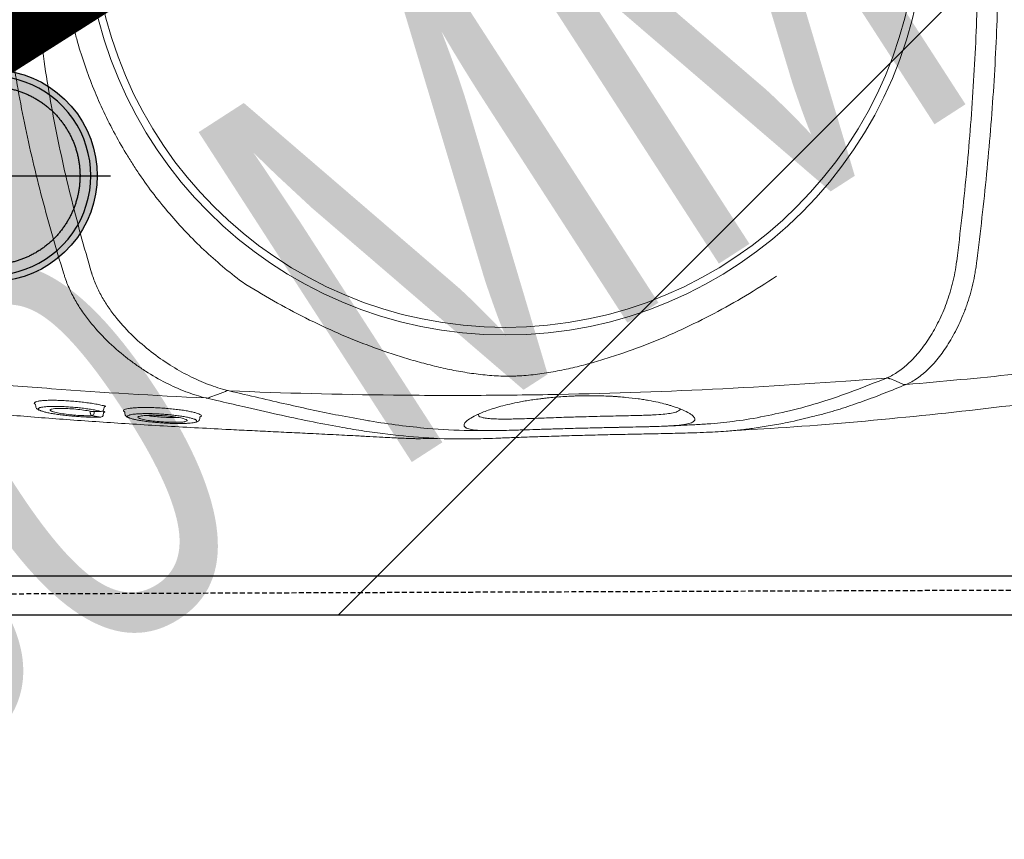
# Model space of a CAD drawing. Header units: millimetres. Extents: x 103872 to 294171, y 5570 to 32737.
# Tile 64 of 117: x 134817 to 135067, y 8443 to 8652. Entities that reach past the tile are written whole.
import ezdxf

# ---------------------------------------------------------------- set-up
doc = ezdxf.new("R2010")
doc.units = ezdxf.units.MM
doc.header["$LTSCALE"] = 2.5
for name, pattern in [('11aa1PB-bd$0$11aa1PB-af$0$TRATTEGGIATA', [0.75, 0.5, -0.25]), ('CENTER', [50.8, 31.75, -6.35, 6.35, -6.35]), ('DASHDOT2', [0.5, 0.25, -0.125, 0, -0.125]), ('HIDDEN', [0.375, 0.25, -0.125])]:
    doc.linetypes.add(name, pattern=pattern)
for name, color, linetype, lineweight in [('00-ABM-PHE-DRAINAGE TEXT', 7, 'Continuous', 18), ('00-ABM-WASTE PIPE', 3, 'Continuous', 0), ('CKD Equipments', 252, 'Continuous', 0), ('Dimension', 40, 'Continuous', 0), ('K Equipment', 30, 'Continuous', 9), ('P-LS DISCHARGE PIPE', 64, 'HIDDEN', 25), ('WALL', 132, 'Continuous', 25)]:
    doc.layers.add(name, color=color, linetype=linetype, lineweight=lineweight)
doc.layers.add('Block Skin', color=251, linetype='Continuous')
doc.layers.add('FAINTEQUIP', color=253, linetype='Continuous')
doc.styles.add('arial 0.80', font='arial.ttf', dxfattribs={"width": 0.8})
doc.styles.get("Standard").update_dxf_attribs({"font": 'GOTHIC.TTF'})
doc.dimstyles.get("Standard").update_dxf_attribs({"dimtxt": 0.18, "dimasz": 0.18, "dimexe": 0.18, "dimexo": 0.0625, "dimgap": 0.09, "dimtad": 0, "dimtih": 1, "dimtoh": 1, "dimdec": 4, "dimzin": 0, "dimdsep": 46, "dimtxsty": 'Standard', "dimcen": 0.09, "dimadec": 0, "dimazin": 0, "dimtfac": 1, "dimtdec": 4, "dimtofl": 0, "dimtmove": 0, "dimatfit": 3, "dimfxl": 1, "dimtolj": 1, "dimtzin": 0, "dimarcsym": 0})

# ---------------------------------------------------------------- blocks, each defined once
blk = doc.blocks.new('*U42')
at = {"color": 8}
blk.add_lwpolyline([(0, 0), (5962.2, 0), (5962.2, -10), (0, -10)], close=True, dxfattribs=at)
blk = doc.blocks.new('G$C62143A14')
at = {"color": 8, "linetype": 'Continuous', "lineweight": 0}
for p, q in [((48.57, 345.63), (48.03, 345.57)), ((45.34, 329.13), (45.33, 329.04)), ((46.82, 328.73), (46.75, 328.33)), ((46.79, 328.96), (46.78, 328.89)), ((45.95, 328.38), (46.32, 328.34)), ((47.41, 328.22), (47.77, 328.17)), ((46.65, 322.92), (46.12, 322.87)), ((44.97, 303.8), (45.36, 303.77)), ((45.65, 303.41), (45.51, 303.55)), ((45.8, 303.47), (45.65, 303.41)), ((49.57, 299.48), (50.21, 302.26)), ((85.06, 105.98), (85.05, 105.99))]:
    blk.add_line(p, q, dxfattribs=at)
at = {"color": 8, "linetype": 'Continuous', "lineweight": 0, "flags": 128}
for points in [[(50.36, 301.27), (50.36, 301.27), (50.36, 301.27)], [(51.87, 297.29), (51.12, 299.29), (50.37, 301.26)], [(55.17, 128.13), (54.46, 126.47), (53.76, 124.81)]]:
    blk.add_lwpolyline(points, dxfattribs=at)
at = {"color": 8, "linetype": 'Continuous', "lineweight": 0}
for radius in [106.93, 105]:
    blk.add_circle((173.18, 226), radius, dxfattribs=at)
for centre, radius, start, end in [((46.34, 331.01), 0.662, 90.4906, 162.5797), ((46.36, 331.4), 0.685, 195.9711, 268.143), ((46.03, 329.07), 0.7, 182.9235, 263.468), ((47.48, 328.91), 0.7, 181.8037, 263.5226), ((54.09, 128.97), 1.21, 326.4595, 358.5784)]:
    blk.add_arc(centre, radius, start, end, dxfattribs=at)
for points, knots in [([(48.93, 381.81), (48.6, 379.21), (47.9, 373.59), (47.04, 365.37), (46.3, 357.46), (45.69, 350.42), (45.11, 343.22), (44.57, 335.88), (44.05, 328.44), (43.55, 320.81), (43.08, 313.03), (42.64, 305.12), (42.26, 298.03), (41.95, 291.8), (41.68, 286.4), (41.42, 281.01), (41.15, 275.42), (40.92, 270.71), (40.72, 266.92), (40.56, 263.77), (40.38, 260.45), (40.21, 257.38), (40.08, 254.83), (39.98, 252.7), (39.9, 250.79), (39.84, 248.9), (39.83, 247.83), (39.91, 243.32)], [0, 0, 0, 0, 0.063316, 0.137046, 0.187379, 0.237747, 0.288072, 0.337874, 0.387718, 0.437523, 0.488782, 0.540075, 0.591317, 0.625909, 0.660493, 0.695746, 0.730982, 0.771161, 0.791716, 0.812265, 0.841912, 0.872106, 0.896195, 0.920292, 0.944907, 0.969526, 1, 1, 1, 1]), ([(50.21, 302.26), (50.81, 315.39), (51.6, 328.49), (53.06, 348.08), (53.59, 354.61), (54.76, 367.64), (55.39, 374.15), (56.07, 380.65)], [0, 0, 0, 0, 0.5, 0.5, 0.75, 0.75, 1, 1, 1, 1]), ([(82.05, 338.49), (88.31, 340.43), (94.62, 342.26), (104.17, 344.77), (107.37, 345.57), (113.78, 347.08), (117, 347.79), (126.68, 349.77), (133.19, 350.9), (143.02, 352.25), (146.31, 352.64), (152.9, 353.29), (156.2, 353.56), (159.5, 353.76)], [0, 0, 0, 0, 0.25, 0.25, 0.375, 0.375, 0.5, 0.5, 0.75, 0.75, 0.875, 0.875, 1, 1, 1, 1]), ([(48.74, 345.83), (48.76, 345.86), (48.87, 345.99), (49, 345.97), (49.09, 345.79), (49.13, 345.73)], [0, 0, 0, 0, 0.160118, 0.714475, 1, 1, 1, 1]), ([(162.9, 345.95), (156.01, 345.65), (149.15, 345.08), (138.9, 343.85), (135.48, 343.38), (128.69, 342.33), (125.3, 341.74), (115.17, 339.84), (108.47, 338.36), (98.51, 335.9), (95.2, 335.04), (88.61, 333.25), (85.33, 332.31), (82.06, 331.35)], [0, 0, 0, 0, 0.25, 0.25, 0.375, 0.375, 0.5, 0.5, 0.75, 0.75, 0.875, 0.875, 1, 1, 1, 1]), ([(47.01, 344.4), (46.98, 344.33), (46.88, 344.11), (46.69, 343.49), (46.46, 342.54), (46.24, 341.39), (46.03, 340.08), (45.84, 338.67), (45.67, 337.16), (45.53, 335.62), (45.42, 334.09), (45.34, 332.62), (45.3, 331.25), (45.3, 330.07), (45.32, 329.43), (45.34, 329.13)], [0, 0, 0, 0, 0.034967, 0.11668, 0.198521, 0.28284, 0.363401, 0.446271, 0.52675, 0.609595, 0.689692, 0.772207, 0.85087, 0.93183, 1, 1, 1, 1]), ([(46.79, 328.96), (46.87, 329.3), (47.03, 330), (47.26, 331.25), (47.48, 332.65), (47.66, 334.12), (47.82, 335.66), (47.94, 337.19), (48.02, 338.69), (48.07, 340.09), (48.07, 341.38), (48.03, 342.5), (47.95, 343.44), (47.87, 344.05), (47.8, 344.27), (47.79, 344.33)], [0, 0, 0, 0, 0.081121, 0.164592, 0.245691, 0.329206, 0.409093, 0.49132, 0.570813, 0.652715, 0.73066, 0.81084, 0.889237, 0.969944, 1, 1, 1, 1]), ([(48.03, 345.57), (47.98, 345.55), (47.79, 345.55), (47.54, 345.37), (47.32, 345.13), (47.17, 344.9), (47.09, 344.69), (47.01, 344.4)], [0, 0, 0, 0, 0.085263, 0.298133, 0.53129, 0.85157, 1, 1, 1, 1]), ([(47.79, 344.33), (47.76, 344.44), (47.68, 344.73), (47.54, 344.94), (47.34, 344.96), (47.17, 344.77), (47.05, 344.49), (47.01, 344.4)], [0, 0, 0, 0, 0.142974, 0.381895, 0.621008, 0.867279, 1, 1, 1, 1]), ([(49.13, 345.73), (49.16, 345.68), (49.25, 345.55), (49.38, 345.02), (49.51, 344.18), (49.59, 343.09), (49.63, 341.8), (49.62, 340.35), (49.57, 338.78), (49.47, 337.13), (49.34, 335.45), (49.17, 333.78), (48.96, 332.16), (48.73, 330.64), (48.47, 329.22), (48.28, 328.43), (48.19, 328.03)], [0, 0, 0, 0, 0.036944, 0.111064, 0.185167, 0.25898, 0.332797, 0.405887, 0.478972, 0.551758, 0.624553, 0.69822, 0.771885, 0.845998, 0.920119, 1, 1, 1, 1]), ([(48.57, 345.63), (48.57, 345.63), (48.63, 345.76), (48.69, 345.8), (48.74, 345.83)], [0, 0, 0, 0, 0.031421, 1, 1, 1, 1]), ([(45.71, 331.21), (45.69, 331.75), (45.67, 332.78), (45.76, 334.81), (45.94, 336.87), (46.19, 338.84), (46.49, 340.42), (46.71, 341.33), (46.82, 341.49), (46.83, 341.5)], [0, 0, 0, 0, 0.170858, 0.332147, 0.492014, 0.656195, 0.819988, 0.986588, 1, 1, 1, 1]), ([(47.35, 341.5), (47.4, 341.27), (47.51, 340.77), (47.56, 339.28), (47.52, 337.42), (47.37, 335.36), (47.13, 333.35), (46.9, 331.99), (46.76, 331.38), (46.73, 331.23)], [0, 0, 0, 0, 0.140566, 0.301933, 0.463305, 0.622013, 0.785773, 0.94855, 1, 1, 1, 1]), ([(46.83, 341.5), (46.92, 341.67), (47.11, 342.02), (47.29, 341.92), (47.35, 341.55), (47.35, 341.5)], [0, 0, 0, 0, 0.4462454, 0.9349282, 1, 1, 1, 1]), ([(50.2, 302.21), (50.41, 303.06), (50.64, 303.91), (51.18, 305.63), (51.48, 306.49), (52.46, 309.06), (53.22, 310.78), (54.96, 314.19), (55.94, 315.9), (57.56, 318.43), (58.13, 319.28), (59.03, 320.54), (59.34, 320.96), (59.96, 321.8), (60.29, 322.21), (61.93, 324.29), (63.33, 325.9), (66.37, 329.01), (68, 330.49), (70.64, 332.59), (71.56, 333.27), (73.48, 334.56), (74.47, 335.17), (76.51, 336.3), (77.56, 336.82), (79.2, 337.51), (79.75, 337.73), (80.6, 338.03), (80.88, 338.13), (81.46, 338.31), (81.75, 338.4), (82.04, 338.48)], [0, 0, 0, 0, 0.0625, 0.0625, 0.125, 0.125, 0.25, 0.25, 0.375, 0.375, 0.4375, 0.4375, 0.46875, 0.46875, 0.5, 0.5, 0.625, 0.625, 0.75, 0.75, 0.8125, 0.8125, 0.875, 0.875, 0.9375, 0.9375, 0.96875, 0.96875, 0.984375, 0.984375, 1, 1, 1, 1]), ([(79.75, 293.03), (82.31, 296.45), (85.04, 299.7), (90.82, 305.84), (93.86, 308.74), (100.26, 314.21), (103.61, 316.77), (108.01, 319.76), (108.9, 320.35), (110.69, 321.5), (111.6, 322.06), (114.34, 323.72), (116.19, 324.76), (121.81, 327.74), (125.65, 329.52), (133.49, 332.64), (137.5, 334), (142.63, 335.43), (143.66, 335.7), (145.73, 336.21), (146.78, 336.46), (149.91, 337.15), (152, 337.55), (158.29, 338.58), (162.49, 339.04), (166.97, 339.32)], [0, 0, 0, 0, 0.125, 0.125, 0.25, 0.25, 0.375, 0.375, 0.40625, 0.40625, 0.4375, 0.4375, 0.5, 0.5, 0.625, 0.625, 0.75, 0.75, 0.78125, 0.78125, 0.8125, 0.8125, 0.875, 0.875, 1, 1, 1, 1]), ([(45.34, 329.13), (45.4, 329.49), (45.46, 329.84), (45.52, 330.2), (45.58, 330.54), (45.64, 330.87), (45.71, 331.21)], [0, 0, 0, 0, 0.002000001, 0.002000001, 0.002000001, 0.003901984, 0.003901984, 0.003901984, 0.003901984]), ([(46.33, 331.68), (46.41, 331.68), (46.49, 331.68), (46.57, 331.68), (46.69, 331.69), (46.81, 331.69), (46.83, 331.69)], [0.0007933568, 0.0007933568, 0.0007933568, 0.0007933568, 0.0011395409, 0.0011395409, 0.0011395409, 0.0016472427, 0.0016472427, 0.0016472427, 0.0016472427]), ([(46.73, 331.23), (46.74, 330.87), (46.75, 330.51), (46.76, 330.15), (46.77, 329.75), (46.78, 329.36), (46.79, 328.96)], [0, 0, 0, 0, 0.002000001, 0.002000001, 0.002000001, 0.004171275, 0.004171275, 0.004171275, 0.004171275]), ([(81.91, 331.3), (81.36, 331.14), (80.83, 330.96), (79.77, 330.57), (79.26, 330.35), (77.73, 329.68), (76.75, 329.18), (75.33, 328.37), (74.86, 328.09), (73.94, 327.5), (73.48, 327.2), (72.15, 326.27), (71.29, 325.63), (68.84, 323.63), (67.32, 322.21), (64.5, 319.27), (63.18, 317.74), (60.74, 314.58), (59.62, 312.99), (57.58, 309.77), (56.66, 308.15), (55.43, 305.71), (55.04, 304.9), (54.31, 303.27), (53.97, 302.45), (53.04, 300), (52.53, 298.38), (52.13, 296.78)], [0, 0, 0, 0, 0.03125, 0.03125, 0.0625, 0.0625, 0.125, 0.125, 0.15625, 0.15625, 0.1875, 0.1875, 0.25, 0.25, 0.375, 0.375, 0.5, 0.5, 0.625, 0.625, 0.75, 0.75, 0.8125, 0.8125, 0.875, 0.875, 1, 1, 1, 1]), ([(46.74, 330.72), (46.69, 330.72), (46.56, 330.72), (46.42, 330.72), (46.34, 330.72)], [0, 0, 0, 0, 0.397181, 1, 1, 1, 1]), ([(46.32, 328.34), (46.36, 328.33), (46.44, 328.31), (46.52, 328.25), (46.56, 328.19), (46.57, 328.18), (46.57, 328.17), (46.57, 328.17), (46.57, 328.16)], [0, 0, 0, 0, 0.254985, 0.463826, 0.637296, 0.783337, 0.926867, 1, 1, 1, 1]), ([(46.75, 328.33), (46.73, 328.23), (46.71, 328.14), (46.67, 328.01), (46.66, 327.97), (46.63, 327.96), (46.62, 327.96), (46.61, 327.98), (46.6, 327.99), (46.59, 328.04), (46.58, 328.07), (46.58, 328.14), (46.58, 328.15), (46.57, 328.16)], [0, 0, 0, 0, 0.25, 0.25, 0.5, 0.5, 0.625, 0.625, 0.75, 0.75, 0.875, 0.875, 1, 1, 1, 1]), ([(47.77, 328.17), (47.78, 328.17), (47.82, 328.17), (47.9, 328.14), (47.97, 328.08), (48.01, 328.02), (48.01, 328), (48.01, 327.99), (48.01, 327.99)], [0, 0, 0, 0, 0.005493, 0.289143, 0.515025, 0.705708, 0.87243, 1, 1, 1, 1]), ([(48.19, 328.03), (48.18, 327.98), (48.15, 327.87), (48.1, 327.78), (48.05, 327.81), (48.02, 327.89), (48.01, 327.98), (48.01, 327.99)], [0, 0, 0, 0, 0.170931, 0.43557, 0.700344, 0.964272, 1, 1, 1, 1]), ([(45.11, 321.69), (45.09, 321.64), (45, 321.45), (44.84, 320.86), (44.63, 319.96), (44.44, 318.85), (44.25, 317.58), (44.09, 316.19), (43.95, 314.73), (43.84, 313.22), (43.76, 311.73), (43.71, 310.29), (43.69, 308.94), (43.71, 307.72), (43.77, 306.65), (43.85, 305.81), (43.93, 305.27), (43.99, 305.12), (44, 305.09)], [0, 0, 0, 0, 0.023226, 0.092931, 0.162639, 0.232676, 0.302714, 0.372201, 0.441684, 0.510683, 0.579678, 0.648044, 0.716408, 0.784299, 0.852186, 0.919822, 0.987451, 1, 1, 1, 1]), ([(44.77, 305.11), (44.81, 305.22), (44.93, 305.5), (45.13, 306.21), (45.35, 307.2), (45.55, 308.37), (45.74, 309.69), (45.91, 311.11), (46.04, 312.6), (46.14, 314.11), (46.21, 315.58), (46.24, 316.99), (46.22, 318.29), (46.18, 319.46), (46.1, 320.44), (46, 321.18), (45.92, 321.48), (45.89, 321.6)], [0, 0, 0, 0, 0.045419, 0.115839, 0.186799, 0.257754, 0.32863, 0.399501, 0.469663, 0.539816, 0.608957, 0.678085, 0.746838, 0.815591, 0.884388, 0.95319, 1, 1, 1, 1]), ([(46.12, 322.87), (46.08, 322.84), (45.89, 322.85), (45.64, 322.67), (45.42, 322.43), (45.27, 322.2), (45.19, 321.99), (45.11, 321.69)], [0, 0, 0, 0, 0.0760045, 0.2920195, 0.5221541, 0.8303026, 1, 1, 1, 1]), ([(45.89, 321.6), (45.87, 321.66), (45.81, 321.92), (45.67, 322.18), (45.47, 322.26), (45.28, 322.08), (45.16, 321.8), (45.11, 321.69)], [0, 0, 0, 0, 0.074975, 0.308763, 0.600633, 0.840221, 1, 1, 1, 1]), ([(47.15, 323.14), (47.22, 323.01), (47.36, 322.78), (47.52, 322.03), (47.64, 321.1), (47.73, 319.94), (47.78, 318.6), (47.78, 317.11), (47.75, 315.53), (47.67, 313.89), (47.55, 312.24), (47.4, 310.61), (47.22, 309.05), (47.01, 307.61), (46.77, 306.32), (46.53, 305.23), (46.28, 304.37), (46.03, 303.74), (45.88, 303.56), (45.8, 303.47)], [0, 0, 0, 0, 0.066966, 0.12566, 0.184351, 0.242449, 0.30055, 0.358196, 0.415842, 0.473121, 0.530398, 0.588231, 0.646066, 0.704525, 0.762985, 0.822038, 0.881088, 0.940546, 1, 1, 1, 1]), ([(46.65, 322.92), (46.66, 322.94), (46.72, 323.08), (46.78, 323.12), (46.83, 323.14)], [0, 0, 0, 0, 0.269637, 1, 1, 1, 1]), ([(46.83, 323.14), (46.86, 323.17), (46.97, 323.31), (47.07, 323.21), (47.15, 323.14)], [0, 0, 0, 0, 0.258674, 1, 1, 1, 1]), ([(44.19, 307.56), (44.18, 307.58), (44.1, 307.78), (44.03, 308.8), (43.99, 310.49), (44.06, 312.55), (44.21, 314.67), (44.44, 316.66), (44.72, 318.23), (44.92, 319.03), (45.02, 319.2), (45.03, 319.21)], [0, 0, 0, 0, 0.015121, 0.155418, 0.294804, 0.433435, 0.572075, 0.71203, 0.853105, 0.994782, 1, 1, 1, 1]), ([(45.51, 319.2), (45.57, 319.04), (45.69, 318.64), (45.79, 317.29), (45.81, 315.44), (45.72, 313.35), (45.53, 311.24), (45.28, 309.37), (44.99, 307.95), (44.8, 307.52), (44.72, 307.33)], [0, 0, 0, 0, 0.0984, 0.230543, 0.361452, 0.492139, 0.623641, 0.756097, 0.8899, 1, 1, 1, 1]), ([(45.03, 319.21), (45.08, 319.31), (45.23, 319.62), (45.41, 319.65), (45.5, 319.28), (45.51, 319.2)], [0, 0, 0, 0, 0.294516, 0.862877, 1, 1, 1, 1]), ([(45.26, 309.38), (45.24, 309.62), (45.2, 310.29), (45.23, 311.82), (45.32, 313.71), (45.49, 315.53), (45.65, 316.8), (45.75, 317.23), (45.77, 317.32)], [0, 0, 0, 0, 0.1171914, 0.3236173, 0.5316923, 0.7421657, 0.9517971, 1, 1, 1, 1]), ([(44.47, 307), (44.44, 307.01), (44.33, 307.03), (44.25, 307.33), (44.19, 307.56)], [0, 0, 0, 0, 0.26459, 1, 1, 1, 1]), ([(44.72, 307.33), (44.7, 307.27), (44.61, 307.01), (44.53, 307.01), (44.47, 307)], [0, 0, 0, 0, 0.212645, 1, 1, 1, 1]), ([(44, 305.09), (44.04, 304.8), (44.09, 304.57), (44.21, 304.32), (44.42, 304.02), (44.64, 303.9), (44.97, 303.8)], [0, 0, 0, 0, 0.150992, 0.540293, 0.796534, 1, 1, 1, 1]), ([(44, 305.09), (44.04, 304.95), (44.14, 304.63), (44.26, 304.57), (44.32, 304.54)], [0, 0, 0, 0, 0.453626, 1, 1, 1, 1]), ([(44.32, 304.54), (44.44, 304.58), (44.58, 304.62), (44.74, 305.04), (44.77, 305.11)], [0, 0, 0, 0, 0.8365957, 1, 1, 1, 1]), ([(45.51, 303.55), (45.47, 303.56), (45.41, 303.59), (45.37, 303.74), (45.36, 303.77)], [0, 0, 0, 0, 0.735294, 1, 1, 1, 1]), ([(50.2, 302.21), (50.19, 302.14), (50.18, 302.06), (50.17, 301.89), (50.18, 301.81), (50.21, 301.64), (50.23, 301.56), (50.28, 301.41), (50.32, 301.34), (50.36, 301.27)], [0, 0, 0, 0, 0.25, 0.25, 0.5, 0.5, 0.75, 0.75, 1, 1, 1, 1]), ([(50.2, 302.21), (50.2, 302.22), (50.2, 302.22), (50.21, 302.23), (50.21, 302.24), (50.21, 302.25), (50.21, 302.26)], [0, 0, 0, 0, 0.00003361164, 0.00003361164, 0.00003361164, 0.00009841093, 0.00009841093, 0.00009841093, 0.00009841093]), ([(45.6, 147.31), (45.02, 149.63), (44.08, 153.42), (43.14, 158.58), (42.52, 162.49), (42.07, 166.08), (41.78, 169.32), (41.57, 172.51), (41.43, 175.54), (41.32, 178.54), (41.24, 181.43), (41.18, 184.13), (41.11, 187.04), (41.05, 190.57), (40.96, 194.84), (40.86, 199.86), (40.72, 205.12), (40.58, 210.4), (40.42, 215.41), (40.27, 220), (40.12, 224.07), (39.98, 227.69), (39.87, 230.87), (39.8, 233.7), (39.73, 239.01), (39.98, 246.66), (40.84, 255.43), (41.86, 262.6), (42.9, 268.77), (44.25, 275.81), (46, 283.98), (47.78, 291.81), (49.04, 297.24), (49.57, 299.48)], [0, 0, 0, 0, 0.0593635, 0.0971043, 0.1348438, 0.1667324, 0.198607, 0.2201848, 0.2417788, 0.2633349, 0.278122, 0.2929063, 0.3080418, 0.3231723, 0.3441056, 0.3655953, 0.3864814, 0.4080077, 0.4295299, 0.4486306, 0.4683357, 0.4884205, 0.5086324, 0.5289688, 0.5492243, 0.6333183, 0.7152132, 0.756242, 0.7972696, 0.8516973, 0.906117, 0.9611972, 1, 1, 1, 1]), ([(52.02, 296.33), (51.42, 293.79), (50.23, 288.7), (48.59, 281.61), (47.1, 274.85), (45.67, 268), (44.9, 263.56), (44.47, 261.16)], [0, 0, 0, 0, 0.192621, 0.385484, 0.57846, 0.771235, 1, 1, 1, 1]), ([(55.29, 128.94), (54.17, 142.82), (53.27, 156.72), (51.87, 184.59), (51.39, 198.55), (50.98, 219.52), (50.9, 226.52), (50.84, 240.51), (50.86, 247.5), (51.08, 268.46), (51.45, 282.4), (52.02, 296.33)], [0, 0, 0, 0, 0.25, 0.25, 0.5, 0.5, 0.625, 0.625, 0.75, 0.75, 1, 1, 1, 1]), ([(81.21, 156.98), (79.47, 159.59), (77.81, 162.21), (74.65, 167.51), (73.14, 170.18), (70.29, 175.58), (68.94, 178.31), (66.39, 183.83), (65.2, 186.62), (62.96, 192.26), (61.93, 195.1), (60.52, 199.39), (60.07, 200.83), (59.22, 203.72), (58.82, 205.17), (58.08, 208.1), (57.73, 209.57), (57.1, 212.54), (56.82, 214.04), (56.34, 217.05), (56.15, 218.57), (55.94, 220.88), (55.88, 221.66), (55.82, 222.82), (55.8, 223.21), (55.78, 224), (55.77, 224.39), (55.75, 226.36), (55.8, 227.92), (56.02, 230.99), (56.19, 232.52), (56.6, 235.54), (56.85, 237.04), (57.42, 240.02), (57.73, 241.5), (58.42, 244.43), (58.79, 245.89), (59.57, 248.78), (59.98, 250.22), (61.29, 254.51), (62.26, 257.35), (65.39, 265.8), (67.81, 271.36), (71.95, 279.63), (73.4, 282.35), (76.46, 287.74), (78.07, 290.4), (79.75, 293.03)], [0, 0, 0, 0, 0.0625, 0.0625, 0.125, 0.125, 0.1875, 0.1875, 0.25, 0.25, 0.3125, 0.3125, 0.34375, 0.34375, 0.375, 0.375, 0.40625, 0.40625, 0.4375, 0.4375, 0.46875, 0.46875, 0.484375, 0.484375, 0.492187, 0.492187, 0.5, 0.5, 0.53125, 0.53125, 0.5625, 0.5625, 0.59375, 0.59375, 0.625, 0.625, 0.65625, 0.65625, 0.6875, 0.6875, 0.75, 0.75, 0.875, 0.875, 0.9375, 0.9375, 1, 1, 1, 1]), ([(44.47, 261.16), (44.44, 260.98), (43.93, 258.18), (43.23, 253.09), (42.27, 244.62), (41.92, 237.77), (41.88, 232.66), (41.9, 230.93), (41.91, 230.14)], [0, 0, 0, 0, 0.016162, 0.250764, 0.485322, 0.836539, 0.925214, 1, 1, 1, 1]), ([(42.51, 207.1), (42.47, 208.53), (42.43, 209.94), (42.38, 211.68), (42.37, 212.02), (42.35, 212.71), (42.34, 213.05), (42.31, 214.05), (42.29, 214.71), (42.25, 215.99), (42.23, 216.62), (42.2, 217.54), (42.19, 217.85), (42.17, 218.45), (42.16, 218.74), (42.12, 220.18), (42.08, 221.26), (42.04, 222.76), (42.02, 223.24), (41.99, 224.18), (41.98, 224.63), (41.95, 225.92), (41.93, 226.71), (41.91, 228.15), (41.9, 228.82), (41.9, 229.73), (41.9, 230.03), (41.91, 230.59), (41.91, 230.86), (41.94, 232.14), (41.98, 232.98), (42.12, 234.36), (42.22, 234.91), (42.39, 235.55), (42.46, 235.73), (42.56, 235.96), (42.6, 236.03), (42.68, 236.16), (42.72, 236.22), (42.93, 236.46), (43.12, 236.55), (43.54, 236.51), (43.78, 236.38), (44.29, 235.92), (44.57, 235.59), (45.17, 234.68), (45.49, 234.11), (45.93, 233.22), (46.01, 233.03), (46.19, 232.64), (46.28, 232.43), (46.55, 231.79), (46.73, 231.32), (47.11, 230.3), (47.3, 229.74), (47.69, 228.53), (47.89, 227.87), (48.28, 226.45), (48.47, 225.69), (48.86, 224.02), (49.05, 223.12), (49.33, 221.64), (49.42, 221.13), (49.59, 220.08), (49.68, 219.53), (49.84, 218.41), (49.92, 217.83), (50.04, 216.92), (50.07, 216.61), (50.15, 215.99), (50.18, 215.67), (50.35, 214.08), (50.46, 212.76), (50.59, 210.72), (50.63, 210.02), (50.68, 208.96), (50.7, 208.61), (50.72, 207.9), (50.73, 207.54), (50.76, 206.48), (50.77, 205.78), (50.78, 204.72), (50.78, 204.37), (50.78, 203.67), (50.77, 203.32), (50.75, 201.59), (50.71, 200.26), (50.62, 198.67), (50.6, 198.36), (50.56, 197.73), (50.54, 197.42), (50.47, 196.51), (50.42, 195.92), (50.26, 194.23), (50.14, 193.18), (49.94, 191.7), (49.87, 191.23), (49.73, 190.31), (49.65, 189.88), (49.43, 188.62), (49.27, 187.85), (48.95, 186.43), (48.79, 185.78), (48.55, 184.87), (48.46, 184.58), (48.3, 184.02), (48.22, 183.75), (47.82, 182.47), (47.5, 181.62), (46.89, 180.21), (46.6, 179.63), (46.18, 178.94), (46.04, 178.74), (45.78, 178.39), (45.65, 178.25), (45.28, 177.9), (45.05, 177.77), (44.63, 177.73), (44.44, 177.82), (44.09, 178.2), (43.94, 178.5), (43.73, 179.13), (43.66, 179.37), (43.57, 179.79), (43.54, 179.94), (43.48, 180.25), (43.46, 180.41), (43.32, 181.28), (43.24, 182.12), (43.14, 183.4), (43.12, 183.66), (43.09, 184.22), (43.07, 184.52), (43.03, 185.44), (43, 186.1), (42.95, 187.54), (42.93, 188.32), (42.89, 189.61), (42.88, 190.05), (42.86, 190.98), (42.85, 191.47), (42.82, 192.99), (42.79, 194.06), (42.76, 195.79), (42.75, 196.38), (42.73, 197.3), (42.72, 197.62), (42.71, 198.25), (42.7, 198.57), (42.67, 200.18), (42.64, 201.5), (42.6, 203.56), (42.58, 204.26), (42.54, 205.68), (42.53, 206.39), (42.51, 207.1)], [0, 0, 0, 0, 0.015625, 0.015625, 0.019531, 0.019531, 0.023438, 0.023438, 0.03125, 0.03125, 0.039063, 0.039063, 0.042969, 0.042969, 0.046875, 0.046875, 0.0625, 0.0625, 0.070313, 0.070313, 0.078125, 0.078125, 0.09375, 0.09375, 0.109375, 0.109375, 0.117188, 0.117188, 0.125, 0.125, 0.15625, 0.15625, 0.1875, 0.1875, 0.203125, 0.203125, 0.210938, 0.210938, 0.21875, 0.21875, 0.25, 0.25, 0.28125, 0.28125, 0.3125, 0.3125, 0.34375, 0.34375, 0.351563, 0.351563, 0.359375, 0.359375, 0.375, 0.375, 0.390625, 0.390625, 0.40625, 0.40625, 0.421875, 0.421875, 0.4375, 0.4375, 0.445313, 0.445313, 0.453125, 0.453125, 0.460938, 0.460938, 0.464844, 0.464844, 0.46875, 0.46875, 0.484375, 0.484375, 0.492188, 0.492188, 0.496094, 0.496094, 0.5, 0.5, 0.507813, 0.507813, 0.511719, 0.511719, 0.515625, 0.515625, 0.53125, 0.53125, 0.535156, 0.535156, 0.539063, 0.539063, 0.546875, 0.546875, 0.5625, 0.5625, 0.570313, 0.570313, 0.578125, 0.578125, 0.59375, 0.59375, 0.609375, 0.609375, 0.617188, 0.617188, 0.625, 0.625, 0.65625, 0.65625, 0.6875, 0.6875, 0.703125, 0.703125, 0.71875, 0.71875, 0.75, 0.75, 0.78125, 0.78125, 0.8125, 0.8125, 0.828125, 0.828125, 0.835938, 0.835938, 0.84375, 0.84375, 0.875, 0.875, 0.882812, 0.882812, 0.890625, 0.890625, 0.90625, 0.90625, 0.921875, 0.921875, 0.929687, 0.929687, 0.9375, 0.9375, 0.953125, 0.953125, 0.960937, 0.960937, 0.964844, 0.964844, 0.96875, 0.96875, 0.984375, 0.984375, 0.992187, 0.992187, 1, 1, 1, 1]), ([(46.04, 232.96), (45.93, 232.9), (45.82, 232.85), (45.71, 232.79), (45.71, 232.79), (45.71, 232.79), (45.71, 232.79), (45.67, 232.77), (45.51, 232.69), (45.3, 232.13), (45.07, 231.17), (44.91, 229.76), (44.83, 227.85), (44.82, 225.75), (44.86, 223.64), (44.91, 221.68), (44.99, 219.24), (45.09, 216.5), (45.19, 213.73), (45.27, 211.36), (45.34, 209.15), (45.38, 207.84), (45.4, 207.18)], [-0.090918, -0.090918, -0.090918, -0.090918, 0, 0, 0, 0, 0, 0, 0.026213, 0.13292, 0.239613, 0.348571, 0.457474, 0.569041, 0.626082, 0.683094, 0.752821, 0.824315, 0.874905, 0.926701, 0.963078, 1, 1, 1, 1]), ([(45.4, 207.18), (45.41, 206.59), (45.46, 205.05), (45.52, 202.55), (45.57, 200.53), (45.61, 198.49), (45.66, 196.45), (45.71, 194.08), (45.76, 192.07), (45.81, 190.38), (45.87, 188.87), (45.96, 187.09), (46.11, 185.27), (46.36, 183.45), (46.68, 182.18), (46.99, 181.84), (47.12, 181.69), (47.12, 181.69), (47.12, 181.69), (47.12, 181.69), (47.21, 181.59), (47.3, 181.49), (47.39, 181.39)], [0, 0, 0, 0, 0.032705, 0.086629, 0.142257, 0.153922, 0.215379, 0.27845, 0.333103, 0.387785, 0.444206, 0.500642, 0.614534, 0.729613, 0.886835, 1, 1, 1, 1, 1, 1, 1.078938, 1.078938, 1.078938, 1.078938]), ([(43.07, 184.68), (43.07, 184.53), (43.15, 182.23), (43.3, 180.03), (43.3, 180.03)], [0, 0, 0, 0, 0.065528, 1, 1, 1, 1]), ([(43.3, 180.03), (43.33, 179.79), (43.38, 177.87), (43.59, 174.53), (43.87, 171.14), (44.39, 166.79), (44.85, 163.44), (45.38, 160.95), (45.39, 160.92)], [0, 0, 0, 0, 0.1154515, 0.2827578, 0.4507086, 0.6182339, 0.994941, 1, 1, 1, 1]), ([(41.94, 167.57), (41.94, 167.57), (42.68, 152.71), (45.01, 126.11), (48.47, 94.08), (51.55, 73.04), (53.04, 62.85)], [0, 0, 0, 0, 0.128959, 0.425292, 0.721626, 1, 1, 1, 1]), ([(45.39, 160.92), (45.88, 158.49), (46.92, 153.33), (49.13, 145.42), (51.88, 137.43), (54.16, 131.77), (55.29, 128.94)], [0, 0, 0, 0, 0.2280042, 0.4853378, 0.7427349, 1, 1, 1, 1]), ([(53.63, 123.99), (52.87, 125.85), (51.36, 129.58), (49.35, 134.89), (47.59, 140.14), (46.3, 144.25), (45.74, 146.69), (45.6, 147.31)], [0, 0, 0, 0, 0.229832, 0.459678, 0.690029, 0.920378, 1, 1, 1, 1]), ([(55.17, 128.13), (55.17, 128.13), (55.17, 128.13), (55.17, 128.13), (55.17, 128.13), (55.17, 128.13), (55.17, 128.13), (55.14, 128.19), (55.12, 128.24), (55.09, 128.3)], [-0.00000006, -0.00000006, -0.00000006, -0.00000006, 0, 0, 0, 0.0000002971, 0.0000002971, 0.0000002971, 0.0005047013, 0.0005047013, 0.0005047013, 0.0005047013]), ([(55.37, 128.77), (55.77, 127.82), (56.29, 126.88), (57.25, 125.49), (57.6, 125.02), (58.16, 124.33), (58.36, 124.1), (58.77, 123.64), (58.98, 123.41), (60.06, 122.26), (61.03, 121.37), (63.18, 119.63), (64.35, 118.79), (66.28, 117.57), (66.95, 117.17), (68.32, 116.4), (69.03, 116.03), (71.21, 114.95), (72.74, 114.29), (75.17, 113.4), (76, 113.12), (77.28, 112.72), (77.71, 112.59), (78.58, 112.35), (79.02, 112.24), (81.23, 111.69), (83.05, 111.34), (84.93, 111.1)], [0, 0, 0, 0, 0.125, 0.125, 0.1875, 0.1875, 0.21875, 0.21875, 0.25, 0.25, 0.375, 0.375, 0.5, 0.5, 0.5625, 0.5625, 0.625, 0.625, 0.75, 0.75, 0.8125, 0.8125, 0.84375, 0.84375, 0.875, 0.875, 1, 1, 1, 1]), ([(53.63, 124.01), (53.62, 124.03), (53.61, 124.06), (53.6, 124.13), (53.6, 124.17), (53.6, 124.28), (53.61, 124.35), (53.64, 124.55), (53.69, 124.69), (53.76, 124.81)], [0, 0, 0, 0, 0.125, 0.125, 0.25, 0.25, 0.5, 0.5, 1, 1, 1, 1]), ([(85.05, 105.99), (84.8, 106.01), (84.55, 106.05), (84.06, 106.11), (83.81, 106.14), (83.07, 106.25), (82.58, 106.33), (81.12, 106.58), (80.17, 106.77), (77.36, 107.42), (75.56, 107.94), (73.39, 108.7), (72.96, 108.85), (72.11, 109.17), (71.69, 109.34), (70.45, 109.84), (69.65, 110.2), (67.32, 111.29), (65.86, 112.08), (63.81, 113.33), (63.15, 113.75), (61.9, 114.61), (61.3, 115.05), (59.59, 116.39), (58.56, 117.31), (57.41, 118.48), (57.19, 118.72), (56.76, 119.19), (56.55, 119.43), (55.96, 120.15), (55.59, 120.62), (54.58, 122.06), (54.04, 123.03), (53.63, 124.01)], [0, 0, 0, 0, 0.015625, 0.015625, 0.03125, 0.03125, 0.0625, 0.0625, 0.125, 0.125, 0.25, 0.25, 0.28125, 0.28125, 0.3125, 0.3125, 0.375, 0.375, 0.5, 0.5, 0.5625, 0.5625, 0.625, 0.625, 0.75, 0.75, 0.78125, 0.78125, 0.8125, 0.8125, 0.875, 0.875, 1, 1, 1, 1]), ([(59.43, 68.88), (58.27, 78.02), (57.21, 87.19), (55.28, 105.56), (54.41, 114.77), (53.63, 123.99)], [0, 0, 0, 0, 0.5, 0.5, 1, 1, 1, 1]), ([(85.06, 111.09), (92.41, 110.17), (99.79, 109.34), (114.61, 107.92), (122.05, 107.33), (136.99, 106.39), (144.47, 106.05), (159.47, 105.64), (166.98, 105.58), (181.99, 105.74), (189.5, 105.97), (204.48, 106.69), (211.94, 107.19), (223.12, 108.14), (226.83, 108.48), (234.27, 109.24), (237.97, 109.64), (249.07, 110.95), (256.43, 111.93), (263.76, 113.01)], [0, 0, 0, 0, 0.125, 0.125, 0.25, 0.25, 0.375, 0.375, 0.5, 0.5, 0.625, 0.625, 0.75, 0.75, 0.8125, 0.8125, 0.875, 0.875, 1, 1, 1, 1]), ([(263.87, 107.91), (256.54, 106.81), (249.17, 105.82), (238.07, 104.49), (234.37, 104.07), (226.94, 103.31), (223.21, 102.95), (212.02, 101.99), (204.54, 101.48), (189.56, 100.75), (182.06, 100.52), (167.03, 100.36), (159.51, 100.42), (144.51, 100.84), (137.03, 101.19), (125.83, 101.91), (122.1, 102.18), (114.65, 102.79), (110.93, 103.12), (99.8, 104.21), (92.42, 105.05), (85.06, 105.98)], [0, 0, 0, 0, 0.125, 0.125, 0.1875, 0.1875, 0.25, 0.25, 0.375, 0.375, 0.5, 0.5, 0.625, 0.625, 0.75, 0.75, 0.8125, 0.8125, 0.875, 0.875, 1, 1, 1, 1])]:
    blk.add_open_spline(points, degree=3, knots=knots, dxfattribs=at)
for points in [[(82.05, 338.49), (82.05, 338.49), (82.04, 338.48), (82.04, 338.48)], [(82.06, 331.35), (82.01, 331.33), (81.96, 331.32), (81.91, 331.3)], [(50.36, 301.27), (50.36, 301.27), (50.36, 301.27), (50.37, 301.26)], [(51.87, 297.29), (52.01, 297.13), (52.1, 296.95), (52.13, 296.78)], [(52.13, 296.78), (52.09, 296.63), (52.06, 296.48), (52.02, 296.33)], [(55.17, 128.13), (55.29, 128.33), (55.36, 128.55), (55.37, 128.77)], [(55.29, 128.94), (55.32, 128.88), (55.34, 128.83), (55.37, 128.77)], [(53.63, 123.99), (53.63, 124), (53.63, 124), (53.63, 124.01)], [(53.76, 124.81), (53.76, 124.81), (53.76, 124.81), (53.76, 124.81)], [(84.93, 111.1), (84.97, 111.1), (85.02, 111.09), (85.06, 111.09)]]:
    blk.add_open_spline(points, degree=3, dxfattribs=at)
at = {"layer": 'FAINTEQUIP', "color": 8, "linetype": '11aa1PB-bd$0$11aa1PB-af$0$TRATTEGGIATA'}
blk.add_lwpolyline([(337, 429.45), (338.5, 25.45), (1.5, 24.2), (0, 428.19), (337, 429.45)], dxfattribs=at)
blk = doc.blocks.new('ARCH')
at = {"layer": 'K Equipment', "color": 8, "linetype": 'DASHDOT2', "lineweight": 5, "ltscale": 2}
blk.add_lwpolyline([(117070.83, 8810.58), (115720.83, 8810.58), (115720.83, 8510.58), (117070.83, 8510.58)], close=True, dxfattribs=at)
at = {"layer": 'CKD Equipments', "color": 8, "ltscale": 0.25, "rotation": 90}
blk.add_blockref('G$C62143A14', (116328.92, 8505.63), dxfattribs=at)
at = {"layer": 'WALL', "color": 8}
blk.add_blockref('*U42', (115720.83, 8510.58), dxfattribs=at)
blk = doc.blocks.new('*U76')
at = {"layer": 'Block Skin', "linetype": 'ByBlock', "lineweight": -2}
h = blk.add_hatch(color=256, dxfattribs=at)
edge = h.paths.add_edge_path()
edge.add_line((-22.7, -14.62), (-22.7, -24.3))
edge.add_line((-22.7, -24.3), (-25.38, -24.3))
edge.add_ellipse((-25.38, -25.92), major_axis=(0, 1.62), ratio=1, start_angle=360, end_angle=450)
edge.add_line((-27, -25.92), (-27, -49))
edge.add_line((-27, -49), (27, -49))
edge.add_line((27, -49), (27, -25.92))
edge.add_ellipse((25.38, -25.92), major_axis=(0, 1.62), ratio=1, start_angle=270, end_angle=360)
edge.add_line((25.38, -24.3), (22.7, -24.3))
edge.add_line((22.7, -24.3), (22.7, -14.62))
edge.add_arc((0, 0), 27, 327.2184, 572.7816)
at = {"color": 252, "linetype": 'CENTER'}
for p, q in [((0, -49), (0, 35.1)), ((-35.1, 0), (35.1, 0))]:
    blk.add_line(p, q, dxfattribs=at)
at = {"color": 0, "linetype": 'ByBlock'}
for p, q in [((-22.7, -0.14), (-22.7, -24.3)), ((22.7, -24.3), (22.7, -0.14)), ((-25.38, -24.3), (25.38, -24.3)), ((-27, -25.92), (-27, -49)), ((27, -25.92), (27, -49)), ((27, -49), (-27, -49))]:
    blk.add_line(p, q, dxfattribs=at)
at = {"color": 252, "linetype": 'ByBlock'}
blk.add_line((26.67, -25.92), (-26.67, -25.92), dxfattribs=at)
at = {"color": 252, "linetype": 'ByBlock', "extrusion": (0, 0, -1)}
blk.add_arc((0, 0), 25.38, 345.0889, 194.9111, dxfattribs=at)
at = {"color": 0, "linetype": 'ByBlock'}
blk.add_arc((0, 0), 27, 327.2184, 212.7816, dxfattribs=at)
at = {"color": 0, "linetype": 'ByBlock', "extrusion": (0, 0, -1)}
for centre, start, end in [((25.38, -25.92), 0, 90), ((-25.38, -25.92), 90, 180)]:
    blk.add_arc(centre, 1.62, start, end, dxfattribs=at)
at = {"color": 0, "linetype": 'ByBlock'}
for points, knots in [([(0, 22.63), (-0.16, 22.63), (-0.48, 22.62), (-0.97, 22.61), (-1.46, 22.58), (-1.96, 22.54), (-2.47, 22.49), (-2.97, 22.43), (-3.48, 22.36), (-3.99, 22.27), (-4.5, 22.18), (-5, 22.07), (-5.5, 21.95), (-6, 21.82), (-6.49, 21.68), (-6.97, 21.53), (-7.45, 21.37), (-7.91, 21.2), (-8.36, 21.03), (-8.81, 20.85), (-9.25, 20.65), (-9.7, 20.45), (-10.14, 20.23), (-10.59, 20), (-11.04, 19.76), (-11.48, 19.51), (-11.92, 19.24), (-12.36, 18.96), (-12.79, 18.68), (-13.21, 18.38), (-13.63, 18.08), (-14.03, 17.76), (-14.43, 17.44), (-14.81, 17.12), (-15.19, 16.79), (-15.55, 16.46), (-15.9, 16.12), (-16.23, 15.78), (-16.57, 15.43), (-16.9, 15.07), (-17.23, 14.69), (-17.55, 14.31), (-17.87, 13.91), (-18.18, 13.5), (-18.49, 13.09), (-18.78, 12.66), (-19.07, 12.23), (-19.34, 11.79), (-19.6, 11.35), (-19.85, 10.91), (-20.1, 10.46), (-20.32, 10.01), (-20.54, 9.57), (-20.74, 9.12), (-20.93, 8.68), (-21.12, 8.23), (-21.29, 7.78), (-21.45, 7.31), (-21.61, 6.84), (-21.76, 6.36), (-21.9, 5.87), (-22.03, 5.37), (-22.15, 4.87), (-22.26, 4.36), (-22.35, 3.86), (-22.43, 3.35), (-22.51, 2.84), (-22.57, 2.33), (-22.62, 1.83), (-22.65, 1.33), (-22.68, 0.83), (-22.7, 0.35), (-22.7, 0.02), (-22.7, -0.14)], [0, 0, 0, 0, 0.478921, 0.966555, 1.461749, 1.963358, 2.470244, 2.981283, 3.495365, 4.011403, 4.528331, 5.04511, 5.560693, 6.07401, 6.583963, 7.089441, 7.589313, 8.08244, 8.567675, 9.044686, 9.526239, 10.016168, 10.513319, 11.016553, 11.524738, 12.036756, 12.551504, 13.0679, 13.584893, 14.101441, 14.6165, 15.128985, 15.637805, 16.141833, 16.639948, 17.131004, 17.613853, 18.090485, 18.574449, 19.06646, 19.565376, 20.070054, 20.579377, 21.092232, 21.607523, 22.124182, 22.641163, 23.157432, 23.671936, 24.183591, 24.691299, 25.193942, 25.690387, 26.179494, 26.660119, 27.137611, 27.623641, 28.117415, 28.617798, 29.123663, 29.633899, 30.147406, 30.663101, 31.179931, 31.696858, 32.212854, 32.726864, 33.237813, 33.744601, 34.246114, 34.741228, 35.228803, 35.707705, 35.707705, 35.707705, 35.707705]), ([(22.7, -0.14), (22.7, 0.02), (22.7, 0.35), (22.68, 0.83), (22.65, 1.33), (22.62, 1.83), (22.57, 2.33), (22.51, 2.84), (22.43, 3.35), (22.35, 3.86), (22.26, 4.36), (22.15, 4.87), (22.03, 5.37), (21.9, 5.87), (21.76, 6.36), (21.61, 6.84), (21.45, 7.31), (21.29, 7.78), (21.12, 8.23), (20.93, 8.68), (20.74, 9.12), (20.54, 9.57), (20.32, 10.01), (20.1, 10.46), (19.85, 10.91), (19.6, 11.35), (19.34, 11.79), (19.07, 12.23), (18.78, 12.66), (18.49, 13.09), (18.18, 13.5), (17.87, 13.91), (17.55, 14.31), (17.23, 14.69), (16.9, 15.07), (16.57, 15.43), (16.23, 15.78), (15.9, 16.12), (15.55, 16.46), (15.19, 16.79), (14.81, 17.12), (14.43, 17.44), (14.03, 17.76), (13.63, 18.08), (13.21, 18.38), (12.79, 18.68), (12.36, 18.96), (11.92, 19.24), (11.48, 19.51), (11.04, 19.76), (10.59, 20), (10.14, 20.23), (9.7, 20.45), (9.25, 20.65), (8.81, 20.85), (8.36, 21.03), (7.91, 21.2), (7.45, 21.37), (6.97, 21.53), (6.49, 21.68), (6, 21.82), (5.5, 21.95), (5, 22.07), (4.5, 22.18), (3.99, 22.27), (3.48, 22.36), (2.97, 22.43), (2.47, 22.49), (1.96, 22.54), (1.46, 22.58), (0.97, 22.61), (0.48, 22.62), (0.16, 22.63), (0, 22.63)], [0, 0, 0, 0, 0.478902, 0.966477, 1.461591, 1.963104, 2.469892, 2.980841, 3.494851, 4.010848, 4.527774, 5.044604, 5.560299, 6.073806, 6.584042, 7.089908, 7.590291, 8.084064, 8.570094, 9.047586, 9.528211, 10.017318, 10.513764, 11.016406, 11.524114, 12.035769, 12.550273, 13.066542, 13.583523, 14.100182, 14.615473, 15.128328, 15.637651, 16.14233, 16.641245, 17.133256, 17.61722, 18.093852, 18.576701, 19.067757, 19.565872, 20.069901, 20.57872, 21.091205, 21.606264, 22.122812, 22.639805, 23.156202, 23.670949, 24.182967, 24.691153, 25.194386, 25.691537, 26.181466, 26.663019, 27.14003, 27.625265, 28.118392, 28.618264, 29.123742, 29.633695, 30.147012, 30.662595, 31.179374, 31.696302, 32.21234, 32.726423, 33.237461, 33.744347, 34.245956, 34.74115, 35.228784, 35.707705, 35.707705, 35.707705, 35.707705])]:
    blk.add_open_spline(points, degree=3, knots=knots, dxfattribs=at)

msp = doc.modelspace()

# ---------------------------------------------------------------- block references
at = {"layer": 'Dimension'}
msp.add_blockref('ARCH', (18837.33, 0), dxfattribs=at)

# ---------------------------------------------------------------- next in the draw order: hatches: boundary and pattern name
h = msp.add_hatch(dxfattribs=at)
h.set_pattern_fill('ANSI31', color=5, scale=50)
h.paths.add_polyline_path([(137058.16, 13210.58), (134558.16, 13210.58), (134558.16, 8500.58), (137058.16, 8500.58)])

# ---------------------------------------------------------------- next in the draw order: linework, layer by layer
at = {"layer": '00-ABM-WASTE PIPE', "const_width": 75}
msp.add_lwpolyline([(134651.42, 8579.46), (135413.27, 9062.49)], dxfattribs=at)
at = {"layer": 'Dimension', "color": 5}
msp.add_lwpolyline([(137058.16, 13210.58), (134558.16, 13210.58), (134558.16, 8500.58), (137058.16, 8500.58)], close=True, dxfattribs=at)

# ---------------------------------------------------------------- next in the draw order: block references
at = {"layer": 'P-LS DISCHARGE PIPE', "linetype": 'Continuous', "xscale": -1, "rotation": 270}
msp.add_blockref('*U76', (134809.32, 8612.43), dxfattribs=at)

# ---------------------------------------------------------------- next in the draw order: texts
at = {"layer": '00-ABM-PHE-DRAINAGE TEXT', "style": 'arial 0.80', "width": 0.8}
msp.add_text('80 MM WP', height=100, rotation=32.8683, dxfattribs=at).set_placement((134778.25, 8450.24))

# ---------------------------------------------------------------- next in the draw order: leaders
at = {"layer": '00-ABM-PHE-DRAINAGE TEXT'}
msp.add_leader([(134614.03, 8555.76), (134890.25, 8253.13), (135502.93, 8253.13)], dimstyle='Standard', override={"dimasz": 100}, dxfattribs=at)

doc.saveas('drawing.dxf')
